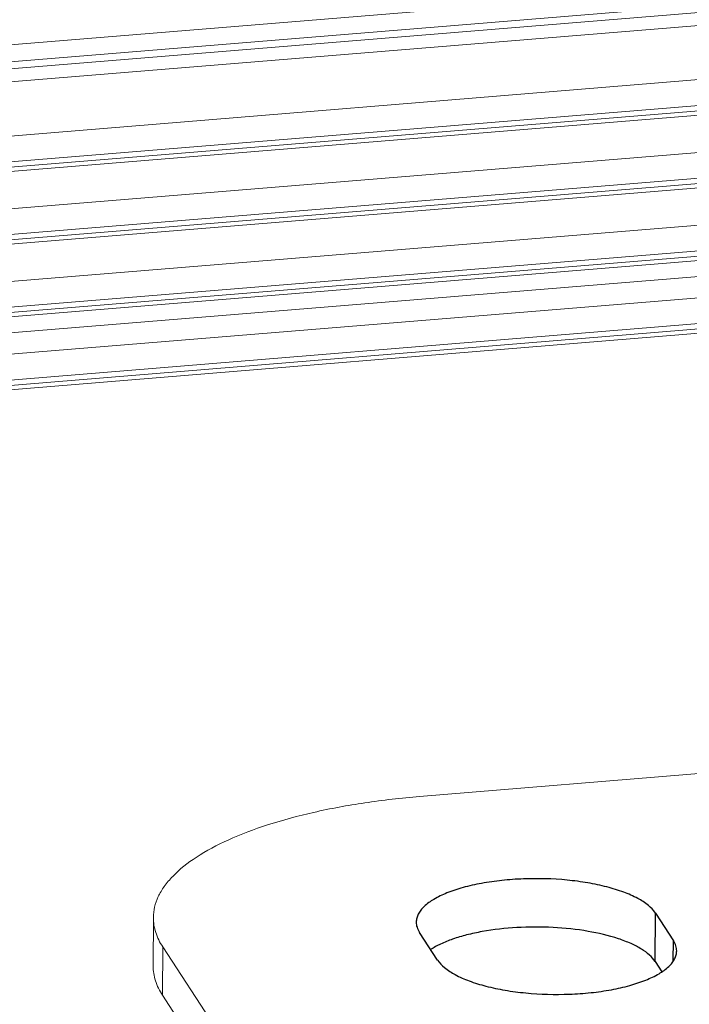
# Model space of a CAD drawing. Header units: millimetres. Extents: x 24895 to 26296, y -11704 to -10713.
# Tile 33 of 47: x 26137 to 26164, y -11435 to -11394. Entities that reach past the tile are written whole.
import ezdxf

# ---------------------------------------------------------------- set-up
doc = ezdxf.new("R2010")
doc.units = ezdxf.units.MM
doc.header["$LTSCALE"] = 50
doc.layers.get('0').update_dxf_attribs({"lineweight": 18})
doc.layers.add('02___PRT_ALL_AXES', color=7, linetype='Continuous')

msp = doc.modelspace()

# ---------------------------------------------------------------- linework, layer by layer
at = {"color": 7, "linetype": 'Continuous'}
for p, q in [((25797.841, -11422.65), (26207.013, -11389.107)), ((25797.801, -11423.359), (26207.157, -11389.801)), ((26207.171, -11390.091), (25797.784, -11423.651)), ((26207.077, -11390.648), (25797.752, -11424.203)), ((25797.622, -11426.463), (26207.061, -11392.899)), ((26207.162, -11394.181), (25797.521, -11427.762)), ((25797.54, -11427.541), (26207.194, -11393.959)), ((26207.08, -11394.371), (25797.505, -11427.946)), ((25797.367, -11429.51), (26206.632, -11395.959)), ((25797.271, -11430.588), (26206.765, -11397.019)), ((25797.236, -11430.994), (26206.651, -11397.431)), ((25797.252, -11430.81), (26206.733, -11397.242)), ((26206.203, -11399.02), (25797.072, -11432.559)), ((25796.911, -11433.863), (26206.304, -11400.302)), ((26206.335, -11400.08), (25796.938, -11433.641)), ((25796.888, -11434.048), (26206.222, -11400.492)), ((25796.805, -11434.716), (26205.223, -11401.235)), ((26205.774, -11402.081), (25796.694, -11435.616)), ((26205.906, -11403.141), (25796.547, -11436.699)), ((26205.793, -11403.553), (25796.48, -11437.107)), ((26205.875, -11403.363), (25796.51, -11436.922)), ((26153.283, -11426.172), (26172.586, -11424.589)), ((26142.215, -11431.204), (26142.205, -11433.217)), ((26142.606, -11432.427), (26142.596, -11434.439)), ((26159.267, -11457.962), (26142.606, -11432.427))]:
    msp.add_line(p, q, dxfattribs=at)
at = {"color": 3, "linetype": 'Continuous'}
msp.add_line((26159.256, -11459.974), (26142.596, -11434.439), dxfattribs=at)
at = {"color": 7, "linetype": 'Continuous'}
for points, knots in [([(26153.283, -11426.172), (26152.52, -11426.234), (26151.042, -11426.402), (26148.93, -11426.79), (26147.028, -11427.299), (26145.386, -11427.914), (26144.047, -11428.62), (26143.166, -11429.303), (26142.669, -11429.888), (26142.411, -11430.318), (26142.253, -11430.758), (26142.216, -11431.058), (26142.215, -11431.204)], [0, 0, 0, 0, 0.177998, 0.345572, 0.499028, 0.635329, 0.752467, 0.850009, 0.892084, 0.930413, 0.965957, 1, 1, 1, 1]), ([(26142.215, -11431.204), (26142.214, -11431.412), (26142.286, -11431.847), (26142.483, -11432.239), (26142.606, -11432.427)], [0, 0, 0, 0, 0.479795, 1, 1, 1, 1])]:
    msp.add_open_spline(points, degree=3, knots=knots, dxfattribs=at)
at = {"color": 3, "linetype": 'Continuous'}
msp.add_open_spline([(26142.596, -11434.439), (26142.473, -11434.251), (26142.275, -11433.859), (26142.204, -11433.424), (26142.205, -11433.217)], degree=3, knots=[0, 0, 0, 0, 0.520205, 1, 1, 1, 1], dxfattribs=at)
at = {"layer": '02___PRT_ALL_AXES', "color": 7, "linetype": 'Continuous'}
for p, q in [((26163.076, -11433.03), (26163.086, -11431.017)), ((26163.086, -11431.017), (26163.836, -11432.166)), ((26154.029, -11432.97), (26153.28, -11431.821)), ((26163.831, -11432.986), (26163.836, -11432.166))]:
    msp.add_line(p, q, dxfattribs=at)
at = {"layer": '02___PRT_ALL_AXES', "color": 3, "linetype": 'Continuous'}
msp.add_line((26163.076, -11433.03), (26163.358, -11433.462), dxfattribs=at)
at = {"layer": '02___PRT_ALL_AXES', "color": 7, "linetype": 'Continuous'}
for points, knots in [([(26163.086, -11431.017), (26163.008, -11430.897), (26162.779, -11430.664), (26162.328, -11430.379), (26161.746, -11430.126), (26161.05, -11429.914), (26160.262, -11429.749), (26159.105, -11429.598), (26157.906, -11429.566), (26156.718, -11429.649), (26155.879, -11429.769), (26155.114, -11429.94), (26154.447, -11430.158), (26153.9, -11430.416), (26153.537, -11430.671), (26153.331, -11430.892), (26153.224, -11431.055), (26153.158, -11431.223), (26153.143, -11431.338), (26153.143, -11431.393)], [0, 0, 0, 0, 0.039356, 0.087955, 0.146125, 0.213069, 0.287307, 0.366925, 0.533284, 0.615384, 0.693626, 0.765884, 0.830356, 0.885732, 0.931488, 0.950989, 0.968561, 0.984677, 1, 1, 1, 1]), ([(26153.143, -11431.393), (26153.142, -11431.466), (26153.168, -11431.618), (26153.237, -11431.755), (26153.28, -11431.821)], [0, 0, 0, 0, 0.479931, 1, 1, 1, 1]), ([(26163.972, -11432.594), (26163.973, -11432.522), (26163.948, -11432.369), (26163.879, -11432.232), (26163.836, -11432.166)], [0, 0, 0, 0, 0.479931, 1, 1, 1, 1]), ([(26154.029, -11432.97), (26154.108, -11433.09), (26154.336, -11433.323), (26154.788, -11433.609), (26155.37, -11433.862), (26156.065, -11434.074), (26156.853, -11434.239), (26158.011, -11434.389), (26159.209, -11434.422), (26160.397, -11434.338), (26161.237, -11434.219), (26162.001, -11434.048), (26162.668, -11433.829), (26163.215, -11433.572), (26163.578, -11433.317), (26163.784, -11433.095), (26163.891, -11432.932), (26163.957, -11432.765), (26163.972, -11432.65), (26163.972, -11432.594)], [0, 0, 0, 0, 0.039356, 0.087955, 0.146125, 0.213069, 0.287307, 0.366925, 0.533284, 0.615384, 0.693626, 0.765884, 0.830356, 0.885732, 0.931488, 0.950989, 0.968561, 0.984677, 1, 1, 1, 1])]:
    msp.add_open_spline(points, degree=3, knots=knots, dxfattribs=at)
at = {"layer": '02___PRT_ALL_AXES', "color": 3, "linetype": 'Continuous'}
msp.add_open_spline([(26163.076, -11433.03), (26163.012, -11432.932), (26162.837, -11432.74), (26162.494, -11432.495), (26162.057, -11432.271), (26161.323, -11431.993), (26160.24, -11431.741), (26158.821, -11431.591), (26157.345, -11431.594), (26156.142, -11431.727), (26155.256, -11431.916), (26154.675, -11432.087), (26154.173, -11432.288), (26153.875, -11432.45), (26153.744, -11432.537)], degree=3, knots=[0, 0, 0, 0, 0.035656, 0.078245, 0.128202, 0.185279, 0.317544, 0.466324, 0.6203, 0.767471, 0.834997, 0.896834, 0.952037, 1, 1, 1, 1], dxfattribs=at)

doc.saveas('drawing.dxf')
